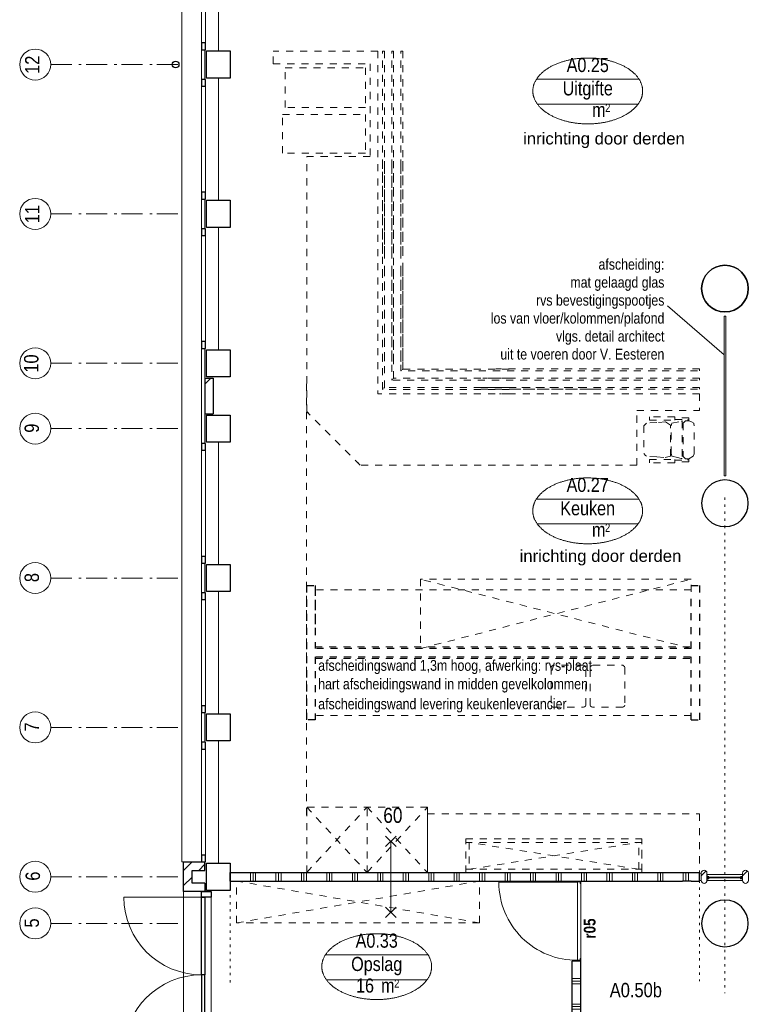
# Model space of a CAD drawing. Header units: millimetres. Extents: x 18442 to 242186, y -49554 to 63508.
# Tile 21 of 175: x 160774 to 169361, y -42191 to -30590. Entities that reach past the tile are written whole.
import ezdxf
from ezdxf.enums import TextEntityAlignment as Align

# ---------------------------------------------------------------- set-up
doc = ezdxf.new("R2010")
doc.units = ezdxf.units.MM
doc.header["$LTSCALE"] = 400
doc.header["$PDMODE"] = 1
doc.header["$PDSIZE"] = 15
for name, pattern in [('STYLE_01', [0.416641, 0.208282, -0.208359]), ('STYLE_05', [0.208282, 0.069427, -0.138855]), ('STYLE_06', [1.041641, 0.625, -0.208282, 0.069427, -0.138931])]:
    doc.linetypes.add(name, pattern=pattern)
for name, color, linetype, lineweight in [('1', 18, 'Continuous', 15), ('3', 4, 'Continuous', 15), ('6', 1, 'Continuous', 15), ('7', 174, 'Continuous', 15), ('BA-Brandveiligheid', 7, 'Continuous', 15), ('Binnenkozijnen', 140, 'Continuous', 15), ('Buitenkozijnen', 140, 'Continuous', 15), ('indeling inrichting', 1, 'Continuous', 15), ('Kozijnmerken', 43, 'Continuous', 9), ('Lijn-afbreek', 140, 'STYLE_06', 15), ('mat-baksteen', 5, 'Continuous', 25), ('mat-beton (ihwg)', 5, 'Continuous', 25), ('mat-glas-hor', 140, 'Continuous', 15), ('mat-multiplex-hor', 140, 'Continuous', 15), ('mat-naaldhout', 140, 'Continuous', 15), ('mat-scheidingswand-horizontaal', 5, 'Continuous', 25), ('mat-scheidingswand-vertikaal', 5, 'Continuous', 25), ('None', 7, 'Continuous', 9), ('Ruimtenummers', 92, 'Continuous', 25), ('Tekst', 140, 'Continuous', 15)]:
    doc.layers.add(name, color=color, linetype=linetype, lineweight=lineweight)
doc.layers.get('Kozijnmerken').off()
doc.styles.add('Arial', font='arial.ttf', dxfattribs={"height": 176.388889})
doc.styles.add('Arial Narrow', font='ARIALN.TTF', dxfattribs={"height": 211.666667})
doc.styles.add('Arial Narrow (bold)', font='ARIALNB.TTF', dxfattribs={"height": 172.861111})

# ---------------------------------------------------------------- blocks, each defined once
blk = doc.blocks.new('*U396')
at = {"layer": '6', "color": 43, "linetype": 'STYLE_01', "lineweight": 9}
for p, q in [((-14819, -36765), (-14789, -36765)), ((-14819, -36828), (-14819, -36765)), ((-14819, -36778), (-14810, -36770)), ((-14810, -36770), (-14798, -36770)), ((-14798, -36770), (-14789, -36778)), ((-14789, -36828), (-14789, -36765)), ((-14789, -36769), (-13952, -36769)), ((-14541, -36765), (-14788, -36765)), ((-14787, -36765), (-14787, -36769)), ((-14541, -36769), (-14541, -36765)), ((-14294, -36734), (-14149, -36730)), ((-14150, -36730), (-14294, -36734)), ((-14294, -36734), (-14294, -36750)), ((-14149, -36745), (-14294, -36750)), ((-14150, -36730), (-14008, -36730)), ((-14008, -36745), (-14149, -36745)), ((-14008, -36731), (-13990, -36730)), ((-14008, -36744), (-13998, -36769)), ((-13999, -36828), (-13999, -36769)), ((-13998, -36828), (-13998, -36769)), ((-13990, -36730), (-13955, -36739)), ((-13952, -36749), (-13955, -36739)), ((-13952, -36749), (-13952, -36828)), ((-16065, -36828), (-16065, -38470)), ((-16064, -36828), (-13830, -36828)), ((-16064, -38470), (-16064, -36828)), ((-14810, -36799), (-14819, -36791)), ((-14798, -36799), (-14810, -36799)), ((-14789, -36791), (-14798, -36799)), ((-13830, -38470), (-13830, -36828)), ((-15997, -36908), (-15997, -38392)), ((-13909, -36908), (-15997, -36908)), ((-13909, -36907), (-13909, -38392)), ((-15997, -38392), (-13909, -38392)), ((-13830, -38470), (-16064, -38470)), ((-13830, -38470), (-13830, -38438))]:
    blk.add_line(p, q, dxfattribs=at)
blk = doc.blocks.new('*U397')
at = {"layer": '6', "color": 43, "linetype": 'STYLE_01', "lineweight": 9}
for p, q in [((-16064, -34984), (-16064, -34490)), ((-16064, -34490), (-13200, -34490)), ((-13200, -34984), (-16064, -34490)), ((-16064, -34984), (-13200, -34490)), ((-13200, -34984), (-13200, -34490)), ((-13200, -34984), (-16064, -34984))]:
    blk.add_line(p, q, dxfattribs=at)
blk = doc.blocks.new('*U398')
at = {"layer": 'None', "color": 7}
for name in ['*U397', '*U396']:
    blk.add_blockref(name, (0, 0), dxfattribs=at)
blk = doc.blocks.new('*U399')
at = {"layer": '1', "color": 43, "linetype": 'STYLE_01', "lineweight": 9}
for p, q in [((-12162, -34391), (-15183, -34391)), ((-10610, -34391), (-12191, -34391))]:
    blk.add_line(p, q, dxfattribs=at)
at = {"layer": '6', "color": 43, "linetype": 'STYLE_01', "lineweight": 9}
for p, q in [((-13814, -33619), (-15238, -33619)), ((-15238, -34391), (-15238, -33619)), ((-15238, -33619), (-14526, -34391)), ((-15238, -34390), (-14526, -33619)), ((-14526, -33619), (-13814, -34391)), ((-14526, -34390), (-13814, -33619)), ((-14526, -34391), (-14526, -33619)), ((-13814, -33619), (-13814, -34391)), ((-13814, -33699), (-10610, -33699)), ((-13813, -33699), (-13813, -34391)), ((-10610, -33699), (-10610, -34391)), ((-13364, -34391), (-13364, -33995)), ((-13364, -33995), (-11287, -33995)), ((-11287, -34035), (-13364, -34035)), ((-13324, -34035), (-13324, -34351)), ((-11326, -34351), (-13324, -34035)), ((-13324, -34351), (-11326, -34035)), ((-11326, -34351), (-11326, -34035)), ((-11287, -34391), (-11287, -33995)), ((-11287, -34371), (-11287, -33995)), ((-15238, -34391), (-14981, -34391)), ((-13957, -34391), (-12162, -34391)), ((-13364, -34351), (-11287, -34351)), ((-12162, -34391), (-13364, -34391)), ((-11287, -34391), (-11994, -34391)), ((-11153, -34391), (-11994, -34391))]:
    blk.add_line(p, q, dxfattribs=at)
blk = doc.blocks.new('*U400')
at = {"layer": 'None', "color": 7}
blk.add_blockref('*U399', (0, 0), dxfattribs=at)
blk = doc.blocks.new('*U401')
at = {"layer": '3', "color": 43, "linetype": 'STYLE_01', "lineweight": 9}
for p, q in [((-13897, -30934), (-13897, -31750)), ((-10708, -30934), (-13897, -30934)), ((-13897, -31750), (-10708, -30934)), ((-10708, -31750), (-13897, -30934)), ((-10708, -31750), (-10708, -30934))]:
    blk.add_line(p, q, dxfattribs=at)
blk = doc.blocks.new('*U402')
at = {"layer": '6', "color": 43, "linetype": 'STYLE_01', "lineweight": 9}
for p, q in [((-12354, -31963), (-12359, -31973)), ((-12359, -31973), (-12359, -32418)), ((-12344, -31953), (-12354, -31963)), ((-12334, -31948), (-12344, -31953)), ((-11985, -31948), (-12334, -31948)), ((-11975, -31948), (-11964, -31953)), ((-11964, -31953), (-11954, -31963)), ((-11954, -31963), (-11949, -31973)), ((-11949, -32418), (-11949, -31973)), ((-12359, -32418), (-12354, -32428)), ((-12354, -32428), (-12344, -32438)), ((-12344, -32438), (-12334, -32443)), ((-12334, -32443), (-11975, -32443)), ((-11975, -32443), (-11964, -32438)), ((-11964, -32438), (-11954, -32428)), ((-11954, -32428), (-11949, -32418))]:
    blk.add_line(p, q, dxfattribs=at)
blk = doc.blocks.new('*U403')
at = {"layer": '6', "color": 43, "linetype": 'STYLE_01', "lineweight": 9}
for p, q in [((-11893, -31963), (-11898, -31973)), ((-11898, -32418), (-11898, -31973)), ((-11882, -31953), (-11893, -31963)), ((-11872, -31948), (-11882, -31953)), ((-11862, -31948), (-11513, -31948)), ((-11513, -31948), (-11503, -31953)), ((-11503, -31953), (-11493, -31963)), ((-11493, -31963), (-11488, -31973)), ((-11488, -31973), (-11488, -32418)), ((-11893, -32428), (-11898, -32418)), ((-11882, -32438), (-11893, -32428)), ((-11872, -32443), (-11882, -32438)), ((-11513, -32443), (-11872, -32443)), ((-11503, -32438), (-11513, -32443)), ((-11493, -32428), (-11503, -32438)), ((-11488, -32418), (-11493, -32428))]:
    blk.add_line(p, q, dxfattribs=at)
blk = doc.blocks.new('*U404')
at = {"layer": '6', "color": 43, "linetype": 'STYLE_01', "lineweight": 9}
for p, q in [((-15139, -31869), (-10708, -31869)), ((-10708, -32541), (-15139, -32541))]:
    blk.add_line(p, q, dxfattribs=at)
at = {"layer": 'None', "color": 7}
for name in ['*U402', '*U403']:
    blk.add_blockref(name, (0, 0), dxfattribs=at)
blk = doc.blocks.new('*U405')
at = {"layer": '6', "color": 43, "linetype": 'STYLE_01', "lineweight": 9}
for p, q in [((-10708, -31058), (-15139, -31058)), ((-15139, -31731), (-10708, -31731))]:
    blk.add_line(p, q, dxfattribs=at)
blk = doc.blocks.new('*U406')
at = {"layer": '6', "color": 43, "linetype": 'STYLE_01', "lineweight": 9}
for p, q in [((-14127, -26074), (-14127, -24711)), ((-14105, -24711), (-14127, -24711)), ((-14105, -24711), (-14105, -26074)), ((-14127, -27097), (-14127, -26009)), ((-14127, -26074), (-14127, -28479)), ((-14105, -26009), (-14105, -27097)), ((-14105, -28458), (-14105, -26074)), ((-14127, -28368), (-14127, -27280)), ((-14105, -27280), (-14105, -28368)), ((-14124, -28368), (-14127, -28368)), ((-14124, -28477), (-14127, -28479)), ((-14119, -28471), (-14124, -28477)), ((-14108, -28460), (-14113, -28466)), ((-14108, -28460), (-14105, -28458))]:
    blk.add_line(p, q, dxfattribs=at)
blk = doc.blocks.new('*U407')
at = {"layer": '6', "color": 43, "linetype": 'STYLE_01', "lineweight": 9}
for p, q in [((-14236, -26074), (-14236, -24711)), ((-14236, -24711), (-14214, -24711)), ((-14214, -24711), (-14214, -26074)), ((-14236, -27097), (-14236, -26009)), ((-14236, -26074), (-14236, -28588)), ((-14214, -26009), (-14214, -27097)), ((-14214, -28566), (-14214, -26074)), ((-14236, -28368), (-14236, -27280)), ((-14214, -27280), (-14214, -28368)), ((-14233, -28368), (-14236, -28368)), ((-14233, -28585), (-14236, -28588)), ((-14228, -28580), (-14233, -28585)), ((-14217, -28569), (-14222, -28574)), ((-14217, -28569), (-14214, -28566))]:
    blk.add_line(p, q, dxfattribs=at)
blk = doc.blocks.new('*U408')
at = {"layer": '6', "color": 43, "linetype": 'STYLE_01', "lineweight": 9}
for p, q in [((-14345, -26074), (-14345, -24711)), ((-14345, -24711), (-14323, -24711)), ((-14323, -24711), (-14323, -26074)), ((-14345, -27097), (-14345, -26009)), ((-14345, -27384), (-14345, -26074)), ((-14323, -26009), (-14323, -27097)), ((-14323, -26074), (-14323, -27384)), ((-14342, -27097), (-14345, -27097)), ((-14345, -28697), (-14345, -27264)), ((-14345, -28368), (-14345, -27280)), ((-14323, -28675), (-14323, -27264)), ((-14323, -27280), (-14323, -28368)), ((-14342, -28368), (-14345, -28368)), ((-14342, -28694), (-14345, -28697)), ((-14336, -28689), (-14342, -28694)), ((-14326, -28678), (-14331, -28683)), ((-14326, -28678), (-14323, -28675))]:
    blk.add_line(p, q, dxfattribs=at)
blk = doc.blocks.new('*U409')
at = {"layer": '6', "color": 43, "linetype": 'STYLE_01', "lineweight": 9}
for p, q in [((-15523, -25457), (-14547, -25457)), ((-15523, -25916), (-15523, -25457)), ((-14547, -25457), (-14547, -25916)), ((-14547, -25916), (-15523, -25916))]:
    blk.add_line(p, q, dxfattribs=at)
blk = doc.blocks.new('*U410')
at = {"layer": '6', "color": 43, "linetype": 'STYLE_01', "lineweight": 9}
for p, q in [((-15491, -25377), (-15491, -24908)), ((-15491, -24908), (-14545, -24908)), ((-14545, -24908), (-14545, -25377)), ((-14545, -25377), (-15491, -25377))]:
    blk.add_line(p, q, dxfattribs=at)
blk = doc.blocks.new('*U411')
at = {"layer": '7', "color": 43, "linetype": 'STYLE_01', "lineweight": 9}
for p, q in [((-11235, -29096), (-11266, -29128)), ((-11111, -29088), (-11235, -29096)), ((-11198, -29019), (-11198, -29059)), ((-10901, -29019), (-11198, -29019)), ((-11198, -29059), (-10901, -29059)), ((-11008, -29081), (-11111, -29088)), ((-10950, -29118), (-11008, -29081)), ((-10950, -29486), (-10950, -29118)), ((-10944, -29127), (-10935, -29096)), ((-10935, -29096), (-10824, -29072)), ((-10901, -29059), (-10901, -29019)), ((-10733, -29031), (-10901, -29031)), ((-10896, -29051), (-10748, -29051)), ((-10824, -29072), (-10815, -29070)), ((-10815, -29070), (-10815, -29513)), ((-10795, -29086), (-10801, -29093)), ((-10801, -29093), (-10801, -29489)), ((-10776, -29069), (-10795, -29086)), ((-10735, -29069), (-10776, -29069)), ((-10748, -29051), (-10748, -29071)), ((-10702, -29081), (-10735, -29069)), ((-10733, -29071), (-10733, -29031)), ((-10676, -29096), (-10702, -29081)), ((-10675, -29100), (-10676, -29096)), ((-10673, -29128), (-10675, -29100)), ((-11266, -29128), (-11266, -29454)), ((-10945, -29128), (-10944, -29127)), ((-10945, -29454), (-10945, -29128)), ((-10673, -29455), (-10673, -29128)), ((-11266, -29454), (-11244, -29475)), ((-10936, -29482), (-10945, -29454)), ((-10685, -29486), (-10673, -29455)), ((-11244, -29475), (-11235, -29486)), ((-11111, -29494), (-11235, -29486)), ((-11198, -29563), (-11198, -29523)), ((-11198, -29523), (-10901, -29523)), ((-10901, -29563), (-11198, -29563)), ((-11111, -29494), (-11012, -29501)), ((-11012, -29501), (-10950, -29486)), ((-10935, -29486), (-10936, -29482)), ((-10869, -29501), (-10935, -29486)), ((-10901, -29523), (-10901, -29563)), ((-10901, -29533), (-10748, -29533)), ((-10733, -29553), (-10896, -29553)), ((-10826, -29510), (-10869, -29501)), ((-10815, -29513), (-10826, -29510)), ((-10801, -29489), (-10795, -29496)), ((-10795, -29496), (-10776, -29514)), ((-10776, -29514), (-10733, -29514)), ((-10748, -29533), (-10748, -29514)), ((-10736, -29514), (-10685, -29486)), ((-10733, -29514), (-10733, -29553))]:
    blk.add_line(p, q, dxfattribs=at)
blk = doc.blocks.new('*U412')
at = {"layer": '6', "color": 43, "linetype": 'STYLE_01', "lineweight": 9}
for p, q in [((-15633, -24860), (-15633, -24711)), ((-14398, -24711), (-15633, -24711)), ((-14398, -24711), (-14398, -28749)), ((-15633, -24860), (-14491, -24860)), ((-14491, -24860), (-14491, -25952)), ((-15238, -28960), (-15238, -25952)), ((-14491, -25952), (-15238, -25952)), ((-11793, -28479), (-14127, -28479)), ((-12851, -28458), (-14105, -28458)), ((-10609, -28457), (-13008, -28457)), ((-11882, -28479), (-10609, -28479)), ((-10609, -28457), (-10609, -28479)), ((-11805, -28588), (-14236, -28588)), ((-12851, -28566), (-14214, -28566)), ((-10609, -28566), (-13164, -28566)), ((-11882, -28588), (-10609, -28588)), ((-10609, -28566), (-10609, -28588)), ((-12851, -28749), (-14398, -28749)), ((-12851, -28697), (-14345, -28697)), ((-12851, -28675), (-14323, -28675)), ((-13187, -28674), (-11772, -28674)), ((-13187, -28696), (-11772, -28696)), ((-10609, -28750), (-12967, -28750)), ((-12871, -28675), (-11882, -28675)), ((-11882, -28696), (-12871, -28696)), ((-10609, -28675), (-11882, -28675)), ((-11882, -28696), (-10609, -28696)), ((-11772, -28693), (-11772, -28696)), ((-10609, -28675), (-10609, -28696)), ((-10609, -28750), (-10609, -28947)), ((-14608, -29590), (-15238, -28960)), ((-11348, -28947), (-10609, -28947)), ((-11348, -29590), (-11348, -28947)), ((-14633, -29564), (-14624, -29574)), ((-14624, -29574), (-14620, -29577)), ((-14614, -29583), (-14620, -29577)), ((-14611, -29587), (-14614, -29583)), ((-14611, -29587), (-14608, -29590)), ((-11348, -29590), (-14608, -29590))]:
    blk.add_line(p, q, dxfattribs=at)
at = {"layer": 'None', "color": 7}
for name in ['*U408', '*U407', '*U406', '*U410', '*U409', '*U411']:
    blk.add_blockref(name, (0, 0), dxfattribs=at)
blk = doc.blocks.new('*U413')
at = {"layer": 'None', "color": 7}
blk.add_blockref('*U412', (0, 0), dxfattribs=at)
blk = doc.blocks.new('*U414')
at = {"layer": '1', "color": 92, "linetype": 'STYLE_01', "lineweight": 25}
for p, q in [((-15238, -31009), (-15139, -31009)), ((-15238, -32591), (-15238, -31009)), ((-15139, -31048), (-15139, -31529)), ((-10708, -31009), (-10609, -31009)), ((-10609, -31009), (-10609, -32591)), ((-10708, -31750), (-15139, -31750)), ((-15132, -31849), (-10708, -31849)), ((-10708, -32591), (-10708, -31849)), ((-15139, -32591), (-15238, -32591)), ((-10708, -32591), (-10609, -32591))]:
    blk.add_line(p, q, dxfattribs=at)
at = {"layer": '6', "color": 92, "linetype": 'STYLE_01', "lineweight": 25}
for p, q in [((-15139, -31009), (-15139, -31750)), ((-10708, -31750), (-10708, -31117)), ((-15139, -31849), (-15139, -32591))]:
    blk.add_line(p, q, dxfattribs=at)
blk = doc.blocks.new('*U415')
at = {"layer": 'None', "color": 7}
blk.add_blockref('*U414', (0, 0), dxfattribs=at)
blk = doc.blocks.new('*U417')
at = {"layer": '6', "color": 43, "linetype": 'Continuous', "lineweight": 9}
for p, q in [((-15235, -28963), (-15238, -28960)), ((-15235, -28963), (-15231, -28966)), ((-15225, -28972), (-15231, -28966)), ((-15222, -28976), (-15225, -28972)), ((-15212, -28986), (-15222, -28976))]:
    blk.add_line(p, q, dxfattribs=at)
at = {"layer": 'None', "color": 7}
for name in ['*U413', '*U401', '*U415', '*U405', '*U404', '*U400', '*U398']:
    blk.add_blockref(name, (0, 0), dxfattribs=at)
blk = doc.blocks.new('Kolom O 550')
at = {"layer": 'mat-beton (ihwg)', "lineweight": 25}
blk.add_circle((0, 0), 275, dxfattribs=at)
blk = doc.blocks.new('*X1022')
at = {"layer": 'None', "lineweight": 9}
for p, q in [((-16689, -34367), (-16638, -34316)), ((-16689, -34543), (-16589, -34443))]:
    blk.add_line(p, q, dxfattribs=at)
blk = doc.blocks.new('*X1023')
at = {"layer": 'None', "lineweight": 9}
for p, q in [((-16638, -34316), (-16587, -34265)), ((-16511, -34365), (-16439, -34293))]:
    blk.add_line(p, q, dxfattribs=at)
blk = doc.blocks.new('*X1026')
at = {"layer": 'None', "lineweight": 9}
blk.add_line((-16439, -28636), (-16368, -28565), dxfattribs=at)
blk = doc.blocks.new('Gevelpui best 1410 (2D)')
at = {"layer": 'Buitenkozijnen', "lineweight": 15}
for p, q in [((-260, 0), (-260, -1410)), ((-260, 0), (-210, 0)), ((-210, 0), (-210, -1410)), ((-260, -1410), (-210, -1410))]:
    blk.add_line(p, q, dxfattribs=at)
at = {"layer": 'Buitenkozijnen', "color": 92, "lineweight": 25}
for points in [[(-260, 0), (-210, 0), (-210, -80), (-260, -80)], [(-260, -1330), (-210, -1330), (-210, -1410), (-260, -1410)]]:
    blk.add_lwpolyline(points, close=True, dxfattribs=at)
at = {"layer": 'None', "color": 43, "linetype": 'Continuous', "lineweight": 9}
blk.add_line((-410, 15), (-410, -1425), dxfattribs=at)
blk = doc.blocks.new('HWA')
at = {"layer": 'None', "color": 92, "linetype": 'Continuous', "lineweight": 25}
blk.add_circle((0, -74), 40, dxfattribs=at)
blk = doc.blocks.new('*X1184')
at = {"layer": 'None', "lineweight": 9}
for p, q in [((-15900, -34490), (-15900, -34390)), ((-15870, -34490), (-15870, -34390)), ((-15840, -34490), (-15840, -34390)), ((-15600, -34490), (-15600, -34390)), ((-15570, -34490), (-15570, -34390)), ((-15540, -34490), (-15540, -34390)), ((-15300, -34490), (-15300, -34390)), ((-15270, -34490), (-15270, -34390)), ((-15240, -34490), (-15240, -34390)), ((-15000, -34490), (-15000, -34390)), ((-14970, -34490), (-14970, -34390)), ((-14940, -34490), (-14940, -34390)), ((-14700, -34490), (-14700, -34390)), ((-14670, -34490), (-14670, -34390)), ((-14640, -34490), (-14640, -34390)), ((-14400, -34490), (-14400, -34390)), ((-14370, -34490), (-14370, -34390)), ((-14340, -34490), (-14340, -34390)), ((-14100, -34490), (-14100, -34390)), ((-14070, -34490), (-14070, -34390)), ((-14040, -34490), (-14040, -34390)), ((-13800, -34490), (-13800, -34390)), ((-13770, -34490), (-13770, -34390)), ((-13740, -34490), (-13740, -34390)), ((-13500, -34490), (-13500, -34390)), ((-13470, -34490), (-13470, -34390)), ((-13440, -34490), (-13440, -34390)), ((-13200, -34490), (-13200, -34390)), ((-13170, -34490), (-13170, -34390)), ((-13140, -34490), (-13140, -34390)), ((-12900, -34490), (-12900, -34390)), ((-12870, -34490), (-12870, -34390)), ((-12840, -34490), (-12840, -34390)), ((-12600, -34490), (-12600, -34390)), ((-12570, -34490), (-12570, -34390)), ((-12540, -34490), (-12540, -34390)), ((-12300, -34490), (-12300, -34390)), ((-12270, -34490), (-12270, -34390)), ((-12240, -34490), (-12240, -34390)), ((-12000, -34490), (-12000, -34390)), ((-11970, -34490), (-11970, -34390)), ((-11940, -34490), (-11940, -34390)), ((-11700, -34490), (-11700, -34390)), ((-11670, -34490), (-11670, -34390)), ((-11640, -34490), (-11640, -34390)), ((-11400, -34490), (-11400, -34390)), ((-11370, -34490), (-11370, -34390)), ((-11340, -34490), (-11340, -34390)), ((-11100, -34490), (-11100, -34390)), ((-11070, -34490), (-11070, -34390)), ((-11040, -34490), (-11040, -34390)), ((-10800, -34490), (-10800, -34390)), ((-10770, -34490), (-10770, -34390)), ((-10740, -34490), (-10740, -34390))]:
    blk.add_line(p, q, dxfattribs=at)
blk = doc.blocks.new('*X1185')
at = {"layer": 'None', "lineweight": 9}
for p, q in [((-12109, -35640), (-12009, -35640)), ((-12109, -35670), (-12009, -35670)), ((-12109, -35700), (-12009, -35700)), ((-12109, -35940), (-12009, -35940)), ((-12109, -35970), (-12009, -35970)), ((-12109, -36000), (-12009, -36000)), ((-12109, -36240), (-12009, -36240)), ((-12109, -36270), (-12009, -36270)), ((-12109, -36300), (-12009, -36300)), ((-12109, -36540), (-12009, -36540)), ((-12109, -36570), (-12009, -36570)), ((-12109, -36600), (-12009, -36600)), ((-12109, -36840), (-12009, -36840)), ((-12109, -36870), (-12009, -36870)), ((-12109, -36900), (-12009, -36900)), ((-12109, -37140), (-12009, -37140)), ((-12109, -37170), (-12009, -37170)), ((-12109, -37200), (-12009, -37200)), ((-12109, -37440), (-12009, -37440)), ((-12109, -37470), (-12009, -37470)), ((-12109, -37500), (-12009, -37500)), ((-12109, -37740), (-12009, -37740)), ((-12109, -37770), (-12009, -37770)), ((-12109, -37800), (-12009, -37800)), ((-12109, -38040), (-12009, -38040)), ((-12109, -38070), (-12009, -38070)), ((-12109, -38100), (-12009, -38100)), ((-12109, -38340), (-12009, -38340)), ((-12109, -38370), (-12009, -38370)), ((-12109, -38400), (-12009, -38400))]:
    blk.add_line(p, q, dxfattribs=at)
blk = doc.blocks.new('Kolom 280x320')
at = {"layer": 'mat-beton (ihwg)', "lineweight": 25}
blk.add_lwpolyline([(-300, 160), (-20, 160), (-20, -160), (-300, -160)], close=True, dxfattribs=at)
at = {"layer": 'None', "color": 92, "linetype": 'Continuous', "lineweight": 5}
blk.add_point((0, 0), dxfattribs=at)
blk = doc.blocks.new('060min Y')
at = {"layer": 'BA-Brandveiligheid', "color": 7, "linetype": 'Continuous', "lineweight": 15}
for p, q in [((-62, 480), (62, 357)), ((62, 480), (-62, 357)), ((0, -418), (0, 418)), ((-62, -480), (62, -357)), ((62, -480), (-62, -357))]:
    blk.add_line(p, q, dxfattribs=at)
at = {"layer": 'BA-Brandveiligheid', "color": 43, "insert": (-90, 813), "char_height": 177.8, "attachment_point": 1, "style": 'Arial Narrow'}
blk.add_mtext('60', dxfattribs=at)
blk = doc.blocks.new('*X360')
at = {"layer": 'None', "lineweight": 5}
blk.add_line((-24, -24), (34, 34), dxfattribs=at)
blk = doc.blocks.new('houten stijl 67 x 114')
at = {"layer": 'mat-naaldhout', "color": 140, "linetype": 'Continuous', "lineweight": 15, "flags": 128}
blk.add_lwpolyline([(33.5, 0), (33.5, 0, -0.4142136), (0, -33.5), (0, -33.5, -0.4142136), (-33.5, 0), (-33.5, 88), (-33.5, 88, -0.4142136), (0, 121.5), (0, 121.5, -0.4142136), (33.5, 88)], format="xyb", close=True, dxfattribs=at)
at = {"layer": 'mat-naaldhout', "color": 140}
blk.add_blockref('*X360', (0, 0), dxfattribs=at)
blk = doc.blocks.new('*U1340')
at = {"layer": 'None', "color": 140, "linetype": 'Continuous', "lineweight": 15, "flags": 128}
blk.add_lwpolyline([(-7.3, -7.3), (-7.3, 17.7), (-6.3, 17.7, -0.4142136), (-4.3, 15.7), (-4.3, -0.8, 0.4142136), (-0.8, -4.3), (15.7, -4.3, -0.4142136), (17.7, -6.3), (17.7, -7.3)], format="xyb", close=True, dxfattribs=at)
blk = doc.blocks.new('*U1341')
at = {"layer": 'None', "color": 140, "linetype": 'Continuous', "lineweight": 15, "flags": 128}
blk.add_lwpolyline([(-7.3, -7.3), (-7.3, 17.7), (-6.3, 17.7, -0.4142136), (-4.3, 15.7), (-4.3, -0.8, 0.4142136), (-0.8, -4.3), (15.7, -4.3, -0.4142136), (17.7, -6.3), (17.7, -7.3)], format="xyb", close=True, dxfattribs=at)
blk = doc.blocks.new('*U1342')
at = {"layer": 'None', "color": 140, "linetype": 'Continuous', "lineweight": 15, "flags": 128}
blk.add_lwpolyline([(-7.3, -7.3), (-7.3, 17.7), (-6.3, 17.7, -0.4142136), (-4.3, 15.7), (-4.3, -0.8, 0.4142136), (-0.8, -4.3), (15.7, -4.3, -0.4142136), (17.7, -6.3), (17.7, -7.3)], format="xyb", close=True, dxfattribs=at)
blk = doc.blocks.new('*U1343')
at = {"layer": 'None', "color": 140, "linetype": 'Continuous', "lineweight": 15, "flags": 128}
blk.add_lwpolyline([(-7.3, -7.3), (-7.3, 17.7), (-6.3, 17.7, -0.4142136), (-4.3, 15.7), (-4.3, -0.8, 0.4142136), (-0.8, -4.3), (15.7, -4.3, -0.4142136), (17.7, -6.3), (17.7, -7.3)], format="xyb", close=True, dxfattribs=at)
blk = doc.blocks.new('*U1365')
at = {"layer": 'mat-glas-hor', "color": 8, "lineweight": 5}
blk.add_lwpolyline([(-10101, -34414), (-10101, -34484), (-10524, -34484), (-10524, -34414)], close=True, dxfattribs=at)
at = {"layer": 'mat-glas-hor', "color": 140, "lineweight": 15}
blk.add_lwpolyline([(-10107, -34444), (-10107, -34454), (-10517, -34454), (-10517, -34444)], close=True, dxfattribs=at)
at = {"layer": 'mat-naaldhout', "lineweight": 15}
blk.add_lwpolyline([(-10609, -34396), (-10589, -34396), (-10589, -34484), (-10609, -34484)], close=True, dxfattribs=at)
at = {"layer": 'mat-naaldhout'}
blk.add_blockref('*U1343', (-10515, -34431), dxfattribs=at)
at = {"layer": 'mat-naaldhout', "xscale": -1}
blk.add_blockref('*U1341', (-10108, -34431), dxfattribs=at)
at = {"layer": 'mat-naaldhout', "xscale": -1, "rotation": 180}
blk.add_blockref('*U1342', (-10515, -34467), dxfattribs=at)
at = {"layer": 'mat-naaldhout', "rotation": 180}
blk.add_blockref('*U1340', (-10108, -34467), dxfattribs=at)
at = {"layer": 'None', "color": 7, "rotation": 180}
for p in [(-10555, -34396), (-10067, -34396)]:
    blk.add_blockref('houten stijl 67 x 114', p, dxfattribs=at)
blk = doc.blocks.new('*U1409')
at = {"layer": 'Buitenkozijnen', "color": 43, "lineweight": 9}
blk.add_lwpolyline([(-16479, -36575), (-16479, -34615), (-16365, -34615), (-16365, -36575)], close=True, dxfattribs=at)
at = {"layer": 'Buitenkozijnen', "color": 92, "lineweight": 25}
for points in [[(-16479, -34682), (-16479, -34615), (-16365, -34615), (-16365, -34682)], [(-16479, -35595), (-16479, -34682), (-16439, -34682), (-16439, -35595)], [(-16479, -35595), (-16479, -36508), (-16439, -36508), (-16439, -35595)], [(-16479, -36575), (-16479, -36508), (-16365, -36508), (-16365, -36575)]]:
    blk.add_lwpolyline(points, close=True, dxfattribs=at)
at = {"layer": 'None', "color": 140, "linetype": 'Continuous', "lineweight": 15}
for p, q in [((-17392, -34682), (-16479, -34682)), ((-17392, -36508), (-16479, -36508))]:
    blk.add_line(p, q, dxfattribs=at)
for centre, start, end in [((-16479, -34682), 180, 270), ((-16479, -36508), 90, 180)]:
    blk.add_arc(centre, 913, start, end, dxfattribs=at)
blk = doc.blocks.new('Ruimtenummer UV 50')
at = {"layer": 'Ruimtenummers', "color": 8, "lineweight": 5}
for p, q in [((602, 157), (-602, 157)), ((595, -137), (-595, -137))]:
    blk.add_line(p, q, dxfattribs=at)
blk.add_open_spline([(-323, 354), (-173, 406), (173, 406), (323, 354), (473, 302), (560, 212), (647, 122), (647, 18), (647, -86), (560, -176), (473, -266), (323, -318), (173, -370), (-173, -370), (-323, -318), (-474, -266), (-560, -176), (-647, -86), (-647, 18), (-647, 122), (-560, 212), (-474, 302), (-323, 354)], degree=2, knots=[0, 0, 0, 0.09962, 0.19924, 0.19924, 0.283607, 0.283607, 0.349619, 0.349619, 0.415638, 0.415638, 0.5, 0.5, 0.59962, 0.69924, 0.69924, 0.783607, 0.783607, 0.849619, 0.849619, 0.915638, 0.915638, 1, 1, 1], dxfattribs=at)
at = {"layer": 'Ruimtenummers', "attachment_point": 2, "style": 'Arial Narrow'}
for s, insert, char_height in [(' m', (104, -122), 165.9), (' 2', (220, -133), 96.8)]:
    blk.add_mtext(s, dxfattribs=dict(at, insert=insert, char_height=char_height))
at = {"layer": 'Ruimtenummers', "style": 'Arial Narrow'}
for tag, p in [('Nummer', (0, 407)), ('Naam', (0, 132)), ('Oppervlak', (-138, -122))]:
    blk.add_attdef(tag, text='', height=166, dxfattribs=at).set_placement(p, align=Align.TOP_CENTER)
blk = doc.blocks.new('Kozijnmerk 50')
at = {"layer": 'None', "color": 43, "style": 'Arial Narrow (bold)'}
blk.add_attdef('merk', text='', height=138, dxfattribs=at).set_placement((0, 0), align=Align.MIDDLE_CENTER)
blk = doc.blocks.new('*U2400')
at = {"layer": 'mat-naaldhout', "lineweight": 5}
blk.add_lwpolyline([(-12014, -34520), (-12009, -34520), (-12009, -34490), (-12109, -34490), (-12109, -34495), (-12014, -34495)], close=True, dxfattribs=at)
at = {"layer": 'None', "color": 8, "linetype": 'Continuous', "lineweight": 5}
for p in [(-12109, -34490), (-12009, -34490)]:
    blk.add_point(p, dxfattribs=at)
blk = doc.blocks.new('*U2401')
at = {"layer": 'mat-multiplex-hor', "lineweight": 15}
blk.add_lwpolyline([(-12009, -34502), (-12047, -34500), (-12047, -35424), (-12009, -35422)], close=True, dxfattribs=at)
at = {"layer": 'None', "color": 43, "linetype": 'Continuous', "lineweight": 9}
blk.add_line((-12055, -34505), (-12974, -34505), dxfattribs=at)
blk.add_arc((-12055, -34505), 919, 180, 270.4988, dxfattribs=at)
blk = doc.blocks.new('*U2402')
at = {"layer": 'mat-naaldhout', "lineweight": 5}
blk.add_lwpolyline([(-12014, -35404), (-12009, -35404), (-12009, -35434), (-12109, -35434), (-12109, -35429), (-12014, -35429)], close=True, dxfattribs=at)
at = {"layer": 'None', "color": 8, "linetype": 'Continuous', "lineweight": 5}
for p in [(-12109, -35434), (-12009, -35434)]:
    blk.add_point(p, dxfattribs=at)
blk = doc.blocks.new('*U2403')
at = {"layer": 'None', "color": 8, "linetype": 'Continuous', "lineweight": 5}
blk.add_line((-12009, -35434), (-12009, -34490), dxfattribs=at)
at = {"layer": 'None', "color": 7}
for name in ['*U2401', '*U2400', '*U2402']:
    blk.add_blockref(name, (0, 0), dxfattribs=at)

msp = doc.modelspace()

# ---------------------------------------------------------------- linework, layer by layer
at = {"layer": 'Binnenkozijnen', "color": 43, "linetype": 'Continuous', "lineweight": 9, "flags": 128}
msp.add_lwpolyline([(162705.7849, -11933.38115), (162685.7849, -11933.38115), (162685.7849, -40513.38115), (162705.7849, -40513.38115)], dxfattribs=at)
at = {"layer": 'Buitenkozijnen', "lineweight": 15}
for points in [[(162915.74426, -30943.38115), (162955.7849, -30943.38115), (162955.7849, -31293.38115), (162915.74426, -31293.38115)], [(162915.74426, -32703.38115), (162955.7849, -32703.38115), (162955.7849, -33053.38115), (162915.74426, -33053.38115)], [(162915.74426, -34463.38115), (162955.7849, -34463.38115), (162955.7849, -35583.38115), (162915.74426, -35583.38115)], [(162915.74426, -36993.38115), (162955.7849, -36993.38115), (162955.7849, -37343.38115), (162915.74426, -37343.38115)], [(162915.74426, -38753.38115), (162955.7849, -38753.38115), (162955.7849, -39103.38115), (162915.74426, -39103.38115)]]:
    msp.add_lwpolyline(points, close=True, dxfattribs=at)
at = {"layer": 'indeling inrichting', "color": 43, "lineweight": 9}
msp.add_lwpolyline([(169075.7849, -34083.38115), (169095.7849, -34083.38115), (169095.7849, -35963.38115), (169075.7849, -35963.38115)], close=True, dxfattribs=at)
at = {"layer": 'Lijn-afbreek', "color": 8, "linetype": 'STYLE_01', "lineweight": 5}
msp.add_line((164155.7775, -34879.94087), (164155.7775, -40023.764), dxfattribs=at)
at = {"layer": 'Lijn-afbreek', "color": 8, "linetype": 'STYLE_05', "lineweight": 5}
msp.add_line((169085.7849, -36218.38115), (169085.7849, -42058.38115), dxfattribs=at)
at = {"layer": 'mat-baksteen', "lineweight": 25}
for p, q in [((162955.7849, -34813.38115), (162955.7849, -35233.38115)), ((162955.7849, -34813.38115), (163055.7849, -34813.38115)), ((163055.7849, -34813.38115), (163055.7849, -35233.38115)), ((162955.7849, -35233.38115), (163055.7849, -35233.38115)), ((162705.7849, -40863.38115), (162705.7849, -40513.38115)), ((162705.7849, -40513.38115), (162955.7849, -40513.38115)), ((162955.7849, -40613.38115), (162955.7849, -40513.38115)), ((162805.7849, -40763.38115), (162805.7849, -40613.38115)), ((162805.7849, -40613.38115), (162955.7849, -40613.38115)), ((162955.7849, -40763.38115), (162805.7849, -40763.38115)), ((162955.7849, -40763.38115), (162955.7849, -40863.38115)), ((162955.7849, -40863.38115), (162705.7849, -40863.38115))]:
    msp.add_line(p, q, dxfattribs=at)
at = {"layer": 'mat-scheidingswand-horizontaal', "lineweight": 25}
for p, q in [((163255.7849, -40638.38115), (168785.7849, -40638.38115)), ((163255.7849, -40738.38115), (163255.7849, -40638.38115)), ((168785.7849, -40738.38115), (168785.7849, -40638.38115)), ((163255.7849, -40738.38115), (168585.7849, -40738.38115)), ((168685.7849, -40738.38115), (168585.7849, -40738.38115)), ((168685.7849, -40738.38115), (168785.7849, -40738.38115))]:
    msp.add_line(p, q, dxfattribs=at)
at = {"layer": 'mat-scheidingswand-vertikaal', "lineweight": 25}
for p, q in [((167385.7849, -41682.38115), (167285.7849, -41682.38115)), ((167285.7849, -44718.38115), (167285.7849, -41682.38115)), ((167385.7849, -44718.38115), (167385.7849, -41682.38115))]:
    msp.add_line(p, q, dxfattribs=at)
at = {"layer": 'None', "color": 7, "linetype": 'STYLE_06', "lineweight": 9}
for p, q in [((161139.60817, -31118.38115), (162639.60817, -31118.38115)), ((161139.60817, -32878.38115), (162639.60817, -32878.38115)), ((161139.60817, -34638.38115), (162639.60817, -34638.38115)), ((161139.60817, -35408.38115), (162639.60817, -35408.38115)), ((161139.60817, -37168.38115), (162639.60817, -37168.38115)), ((161139.60817, -38928.38115), (162639.60817, -38928.38115)), ((161139.60817, -40688.38115), (162639.60817, -40688.38115)), ((161139.60817, -41238.38115), (162639.60817, -41238.38115))]:
    msp.add_line(p, q, dxfattribs=at)
at = {"layer": 'None', "color": 8, "lineweight": 5}
msp.add_line((169075.7849, -34538.38115), (168406.7849, -33963.38115), dxfattribs=at)
at = {"layer": 'None', "color": 8, "linetype": 'STYLE_05', "lineweight": 5}
for p, q in [((163255.7849, -40738.38115), (163255.7849, -41938.38115)), ((168785.7849, -40732.38115), (168785.7849, -41918.38115))]:
    msp.add_line(p, q, dxfattribs=at)
at = {"layer": 'None', "color": 43, "linetype": 'Continuous', "lineweight": 9}
msp.add_line((162705.7849, -40863.38115), (162705.7849, -42823.38115), dxfattribs=at)
for centre in [(160957.00175, -31118.38115), (160957.00175, -32878.38115), (160957.00175, -34638.38115), (160957.00175, -35408.38115), (160957.00175, -37168.38115), (160957.00175, -38928.38115), (160957.00175, -40688.38115), (160957.00175, -41238.38115)]:
    msp.add_circle(centre, 182.60642, dxfattribs=at)

# ---------------------------------------------------------------- block references
at = {"layer": 'Binnenkozijnen', "color": 7}
msp.add_blockref('060min Y', (165148.98179, -40688.38115), dxfattribs=at)
at = {"layer": 'Buitenkozijnen', "color": 7, "xscale": -1}
for p in [(162705.7849, -29533.38115), (162705.7849, -31293.38115), (162705.7849, -33053.38115), (162705.7849, -35583.38115), (162705.7849, -37343.38115), (162705.7849, -39103.38115)]:
    msp.add_blockref('Gevelpui best 1410 (2D)', p, dxfattribs=at)
at = {"layer": 'Kozijnmerken', "color": 7, "rotation": 90}
msp.add_blockref('Kozijnmerk 50', (167491.16102, -41298.38115), dxfattribs=at).add_auto_attribs({'merk': 'r05'})
at = {"layer": 'mat-baksteen'}
for name in ['*X1026', '*X1022', '*X1023']:
    msp.add_blockref(name, (179394.72553, -6248.38115), dxfattribs=at)
at = {"layer": 'mat-beton (ihwg)', "color": 7, "xscale": -1, "rotation": 270}
for p in [(169085.7849, -33758.38115), (169085.7849, -36288.38115), (169085.7849, -41238.38115)]:
    msp.add_blockref('Kolom O 550', p, dxfattribs=at)
at = {"layer": 'mat-beton (ihwg)', "color": 8, "rotation": 180}
for p in [(162955.7849, -37168.38115), (162955.7849, -38928.38115), (162955.7849, -40688.38115)]:
    msp.add_blockref('Kolom 280x320', p, dxfattribs=at)
at = {"layer": 'mat-scheidingswand-horizontaal'}
msp.add_blockref('*X1184', (179394.72553, -6248.38115), dxfattribs=at)
at = {"layer": 'mat-scheidingswand-vertikaal'}
msp.add_blockref('*X1185', (179394.72553, -6248.38115), dxfattribs=at)
at = {"layer": 'None', "color": 7}
for name in ['*U1365', '*U417', '*U2403', '*U1409']:
    msp.add_blockref(name, (179394.72553, -6248.38115), dxfattribs=at)
at = {"layer": 'None', "color": 8}
for p in [(163275.7849, -31118.38115), (163275.7849, -32878.38115), (163275.7849, -34638.38115), (163275.7849, -35408.38115)]:
    msp.add_blockref('Kolom 280x320', p, dxfattribs=at)
at = {"layer": 'None', "color": 7, "rotation": 270}
msp.add_blockref('HWA', (162685.7849, -31118.38115), dxfattribs=at)
at = {"layer": 'None', "color": 43}
msp.add_blockref('Kolom O 550', (169085.7849, -33758.38115), dxfattribs=at)
at = {"layer": 'Ruimtenummers'}
ref = msp.add_blockref('Ruimtenummer UV 50', (167468.67606, -31447.68562), dxfattribs=at)
ref.add_attrib('Nummer', 'A0.25', dxfattribs={"height": 165.946667, "style": 'Arial Narrow'}).set_placement((167468.66158, -31040.83343), align=Align.TOP_CENTER)
ref.add_attrib('Naam', 'Uitgifte', dxfattribs={"height": 165.946667, "style": 'Arial Narrow'}).set_placement((167468.66158, -31315.99548), align=Align.TOP_CENTER)
ref = msp.add_blockref('Ruimtenummer UV 50', (167467.78545, -36394.92885), dxfattribs=at)
ref.add_attrib('Nummer', 'A0.27', dxfattribs={"height": 165.946667, "style": 'Arial Narrow'}).set_placement((167467.77096, -35988.07666), align=Align.TOP_CENTER)
ref.add_attrib('Naam', 'Keuken', dxfattribs={"height": 165.946667, "style": 'Arial Narrow'}).set_placement((167467.77096, -36263.23871), align=Align.TOP_CENTER)
msp.add_blockref('Ruimtenummer UV 50', (164981.79938, -41764.92885), dxfattribs=at).add_auto_attribs({'Nummer': 'A0.33', 'Naam': 'Opslag', 'Oppervlak': '16'})

# ---------------------------------------------------------------- texts
at = {"layer": 'None', "color": 8, "attachment_point": 1, "rotation": 90, "style": 'Arial Narrow'}
for s, insert, char_height in [('12', (160838.43476, -31229.5047), 169.333333), ('11', (160838.43476, -32989.5047), 169.333333), ('10', (160825.80207, -34749.5047), 169.333333), ('9', (160832.11842, -35457.06448), 169.33333), ('8', (160832.11842, -37217.06448), 169.33333), ('7', (160832.11842, -38977.06448), 169.33333), ('6', (160844.24416, -40734.95739), 169.33333), ('5', (160832.11842, -41287.06448), 169.33333)]:
    msp.add_mtext(s, dxfattribs=dict(at, insert=insert, char_height=char_height))
at = {"layer": 'Ruimtenummers', "insert": (167728.00395, -41938.61448), "char_height": 169.333333, "attachment_point": 1, "style": 'Arial Narrow'}
msp.add_mtext('A0.50b', dxfattribs=at)
at = {"layer": 'Tekst', "color": 92, "char_height": 141.1111111, "attachment_point": 1, "style": 'Arial'}
for insert in [(166706.1894, -31919.09576), (166665.29878, -36836.95754)]:
    msp.add_mtext('inrichting door derden', dxfattribs=dict(at, insert=insert))
at = {"layer": 'Tekst', "color": 140, "char_height": 127, "style": 'Arial Narrow'}
for s, insert, attachment_point in [('afscheiding:\\Pmat gelaagd glas\\Prvs bevestigingspootjes\\Plos van vloer/kolommen/plafond\\Pvlgs. detail architect\\Puit te voeren door V. Eesteren', (168371.7849, -33408.38115), 3), ('afscheidingswand 1,3m hoog, afwerking: rvs-plaat', (164292.3725, -38134.71865), 1), ('hart afscheidingswand in midden gevelkolommen', (164292.3725, -38352.61988), 1), ('afscheidingswand levering keukenleverancier', (164292.3725, -38587.61988), 1)]:
    msp.add_mtext(s, dxfattribs=dict(at, insert=insert, attachment_point=attachment_point))

doc.saveas('drawing.dxf')
